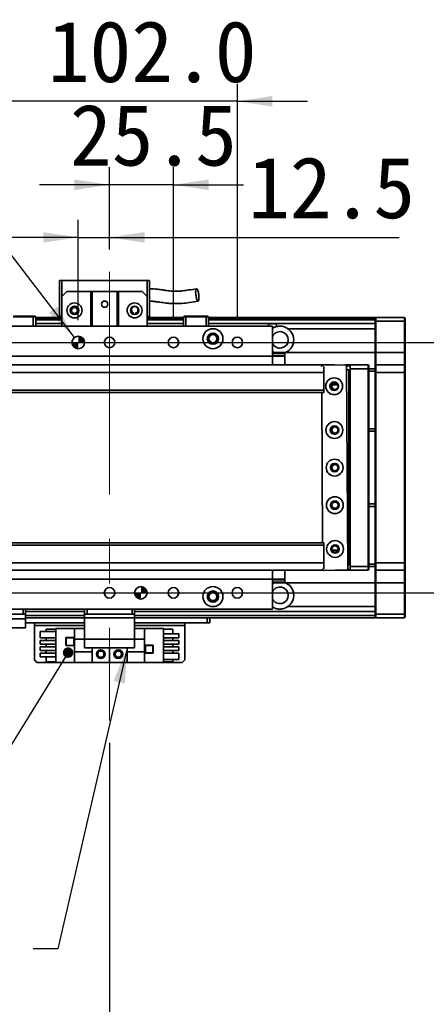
# Model space of a CAD drawing. Header units: millimetres. Extents: x 35 to 2905, y 35 to 2044.
# Tile 11 of 13: x 2107 to 2269, y 1400 to 1793. Entities that reach past the tile are written whole.
import ezdxf

# ---------------------------------------------------------------- set-up
doc = ezdxf.new("R2010")
doc.units = ezdxf.units.MM
doc.header["$LTSCALE"] = 7
doc.linetypes.add('CENTERX2', pattern=[20.32, 12.7, -2.54, 2.54, -2.54])
doc.layers.add('黑色实线', color=7, linetype='Continuous')
doc.styles.add('SLDTEXTSTYLE8', font='txt')
doc.styles.add('SLDTEXTSTYLE9', font='txt', dxfattribs={"bigfont": 'bigfont'})
doc.dimstyles.new('SLDDIMSTYLE0', dxfattribs={"dimtxt": 24.5, "dimasz": 14, "dimexe": 0, "dimexo": 0.0625, "dimgap": 6.125, "dimtad": 2, "dimdec": 1, "dimrnd": 1e-09, "dimzin": 4, "dimdsep": 46, "dimtxsty": 'SLDTEXTSTYLE8', "dimsah": 1, "dimcen": 0.09, "dimadec": 0, "dimazin": 1, "dimtfac": 1, "dimtdec": 1, "dimtmove": 0, "dimatfit": 0, "dimfxl": 0, "dimfrac": 2, "dimtolj": 1, "dimtzin": 12, "dimarcsym": 0})
doc.dimstyles.new('SLDDIMSTYLE1', dxfattribs={"dimtxt": 24.5, "dimasz": 14, "dimexe": 0, "dimexo": 0.0625, "dimgap": 6.125, "dimtad": 2, "dimdec": 1, "dimrnd": 1e-09, "dimzin": 12, "dimdsep": 46, "dimtxsty": 'SLDTEXTSTYLE8', "dimsah": 1, "dimcen": 0.09, "dimadec": 0, "dimazin": 3, "dimtfac": 1, "dimtdec": 1, "dimtmove": 0, "dimatfit": 0, "dimfxl": 0, "dimfrac": 2, "dimtolj": 1, "dimtzin": 12, "dimarcsym": 0})
doc.dimstyles.new('SLDDIMSTYLE2', dxfattribs={"dimtxt": 0.18, "dimasz": 14, "dimexe": 0, "dimexo": 0.0625, "dimgap": 0, "dimtad": 0, "dimtih": 1, "dimtoh": 1, "dimdec": 0, "dimrnd": 1e-09, "dimzin": 0, "dimdsep": 46, "dimtxsty": 'Standard', "dimsah": 1, "dimcen": 0.09, "dimadec": 0, "dimazin": 0, "dimtfac": 14, "dimtdec": 0, "dimtofl": 0, "dimtmove": 0, "dimatfit": 3, "dimfxl": 0, "dimfrac": 2, "dimtolj": 1, "dimtzin": 0, "dimarcsym": 0})
doc.dimstyles.new('SLDDIMSTYLE4', dxfattribs={"dimtxt": 24.5, "dimasz": 14, "dimexe": 0, "dimexo": 0.0625, "dimgap": 6.125, "dimtad": 0, "dimtih": 1, "dimtoh": 1, "dimdec": 1, "dimrnd": 1e-09, "dimzin": 4, "dimdsep": 46, "dimtxsty": 'SLDTEXTSTYLE8', "dimsah": 1, "dimcen": 0, "dimadec": 0, "dimazin": 1, "dimtfac": 1, "dimtdec": 1, "dimtofl": 0, "dimtmove": 0, "dimatfit": 3, "dimfxl": 0, "dimfrac": 2, "dimtolj": 1, "dimtzin": 12, "dimarcsym": 0})
doc.dimstyles.new('SLDDIMSTYLE5', dxfattribs={"dimtxt": 24.5, "dimasz": 14, "dimexe": 0, "dimexo": 0.0625, "dimgap": 6.125, "dimtad": 2, "dimdec": 1, "dimrnd": 1e-09, "dimzin": 4, "dimdsep": 46, "dimtxsty": 'SLDTEXTSTYLE8', "dimsah": 1, "dimcen": 0.09, "dimadec": 0, "dimazin": 1, "dimtfac": 1, "dimtdec": 1, "dimtofl": 0, "dimtmove": 0, "dimatfit": 3, "dimfxl": 0, "dimfrac": 2, "dimtolj": 1, "dimtzin": 12, "dimarcsym": 0})
doc.dimstyles.new('SLDDIMSTYLE6', dxfattribs={"dimtxt": 0.18, "dimasz": 4.2, "dimexe": 0, "dimexo": 0.0625, "dimgap": 0, "dimtad": 0, "dimtih": 1, "dimtoh": 1, "dimdec": 0, "dimrnd": 1e-09, "dimzin": 0, "dimdsep": 46, "dimtxsty": 'Standard', "dimblk1": 'DOT', "dimblk2": 'DOT', "dimsah": 1, "dimcen": 0.09, "dimadec": 0, "dimazin": 0, "dimtfac": 4.2, "dimtdec": 0, "dimtofl": 0, "dimtmove": 0, "dimatfit": 3, "dimldrblk": 'DOT', "dimfxl": 0, "dimfrac": 2, "dimtolj": 1, "dimtzin": 0, "dimarcsym": 0})

# ---------------------------------------------------------------- blocks, each defined once
blk = doc.blocks.new('_D_8')
at = {"layer": '黑色实线'}
for p, q in [((2320.26, 1663.85), (2320.26, 1691.85)), ((402.92, 1663.85), (2327.26, 1663.85)), ((2320.26, 1563.85), (2320.26, 1663.85)), ((402.92, 1563.85), (2327.26, 1563.85)), ((2320.26, 1563.85), (2320.26, 1535.85))]:
    blk.add_line(p, q, dxfattribs=at)
for points in [[(2320.26, 1663.85), (2322.36, 1677.85), (2318.16, 1677.85)], [(2320.26, 1563.85), (2318.16, 1549.85), (2322.36, 1549.85)]]:
    blk.add_solid(points, dxfattribs=at)
at = {"layer": '黑色实线', "insert": (2288.11, 1566.57), "char_height": 24.5, "attachment_point": 1, "rotation": 90, "style": 'SLDTEXTSTYLE8'}
blk.add_mtext('100.0', dxfattribs=at)
blk = doc.blocks.new('_D_13')
at = {"layer": '黑色实线'}
for p, q in [((2130.53, 1672.74), (2130.53, 1712.8)), ((2143.03, 1700.96), (2143.03, 1712.8)), ((2130.53, 1705.8), (2102.53, 1705.8)), ((2130.53, 1705.8), (2143.03, 1705.8)), ((2143.03, 1705.8), (2258.69, 1705.8))]:
    blk.add_line(p, q, dxfattribs=at)
for points in [[(2130.53, 1705.8), (2116.53, 1707.9), (2116.53, 1703.7)], [(2143.03, 1705.8), (2157.03, 1703.7), (2157.03, 1707.9)]]:
    blk.add_solid(points, dxfattribs=at)
at = {"layer": '黑色实线', "insert": (2198.33, 1737.94), "char_height": 24.5, "attachment_point": 1, "style": 'SLDTEXTSTYLE8'}
blk.add_mtext('12.5', dxfattribs=at)
blk = doc.blocks.new('_D_14')
at = {"layer": '黑色实线'}
for p, q in [((2143.03, 1700.96), (2143.03, 1733.81)), ((2168.53, 1672.74), (2168.53, 1733.81)), ((2143.03, 1726.81), (2115.03, 1726.81)), ((2168.53, 1726.81), (2143.03, 1726.81)), ((2168.53, 1726.81), (2196.53, 1726.81))]:
    blk.add_line(p, q, dxfattribs=at)
for points in [[(2143.03, 1726.81), (2129.03, 1728.91), (2129.03, 1724.71)], [(2168.53, 1726.81), (2182.53, 1724.71), (2182.53, 1728.91)]]:
    blk.add_solid(points, dxfattribs=at)
at = {"layer": '黑色实线', "insert": (2127.21, 1758.96), "char_height": 24.5, "attachment_point": 1, "style": 'SLDTEXTSTYLE8'}
blk.add_mtext('25.5', dxfattribs=at)
blk = doc.blocks.new('_D_15')
at = {"layer": '黑色实线'}
for p, q in [((2092.03, 1672.74), (2092.03, 1767.16)), ((2194.03, 1672.74), (2194.03, 1767.16)), ((2092.03, 1760.16), (2064.03, 1760.16)), ((2194.03, 1760.16), (2092.03, 1760.16)), ((2194.03, 1760.16), (2222.03, 1760.16))]:
    blk.add_line(p, q, dxfattribs=at)
for points in [[(2092.03, 1760.16), (2078.03, 1762.26), (2078.03, 1758.06)], [(2194.03, 1760.16), (2208.03, 1758.06), (2208.03, 1762.26)]]:
    blk.add_solid(points, dxfattribs=at)
at = {"layer": '黑色实线', "insert": (2118.36, 1792.3), "char_height": 24.5, "attachment_point": 1, "style": 'SLDTEXTSTYLE8'}
blk.add_mtext('102.0', dxfattribs=at)
blk = doc.blocks.new('SW_SYMBOL_HOLE_DEPTH')
at = {"layer": '黑色实线', "color": 0}
for p, q in [((0, 6125), (5600, 6125)), ((2800, 6125), (2800, 525)), ((700, 3885), (2800, 525)), ((4900, 3885), (2800, 525))]:
    blk.add_line(p, q, dxfattribs=at)
blk = doc.blocks.new('_D_16')
at = {"layer": '黑色实线'}
for p, q in [((2076.12, 1734.8), (2048.12, 1734.8)), ((2129.01, 1665.83), (2076.12, 1734.8))]:
    blk.add_line(p, q, dxfattribs=at)
blk.add_solid([(2129.01, 1665.83), (2122.16, 1678.22), (2118.83, 1675.66)], dxfattribs=at)
at = {"layer": '黑色实线', "xscale": 0.004592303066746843, "yscale": 0.004592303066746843, "zscale": 0.004592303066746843}
blk.add_blockref('SW_SYMBOL_HOLE_DEPTH', (1960.67, 1718.58), dxfattribs=at)
at = {"layer": '黑色实线', "char_height": 24.5, "attachment_point": 1, "style": 'SLDTEXTSTYLE8'}
for s, insert in [('2X ', (1775.2, 1747.14)), ('%%c', (1821.28, 1746.9)), (' 5.0H7 ', (1859.13, 1747.14)), (' 7.0', (1996.53, 1747.14))]:
    blk.add_mtext(s, dxfattribs=dict(at, insert=insert))
blk = doc.blocks.new('_D_18')
at = {"layer": '黑色实线'}
for p, q in [((343.03, 1504.01), (343.03, 1360.75)), ((2143.03, 1504.01), (2143.03, 1360.75)), ((343.03, 1367.75), (2143.03, 1367.75))]:
    blk.add_line(p, q, dxfattribs=at)
for points in [[(343.03, 1367.75), (357.03, 1365.65), (357.03, 1369.85)], [(2143.03, 1367.75), (2129.03, 1369.85), (2129.03, 1365.65)]]:
    blk.add_solid(points, dxfattribs=at)
at = {"layer": '黑色实线', "insert": (1190.33, 1399.89), "char_height": 24.5, "attachment_point": 1, "style": 'SLDTEXTSTYLE8'}
blk.add_mtext('1800.0', dxfattribs=at)
blk = doc.blocks.new('_DOT')
at = {"color": 0, "linetype": 'ByBlock', "lineweight": -2}
blk.add_line((-0.5, 0), (-1, 0), dxfattribs=at)
at = {"color": 0, "linetype": 'ByBlock', "const_width": 0.5}
blk.add_lwpolyline([(-0.25, 0, 1), (0.25, 0, 1)], format="xyb", close=True, dxfattribs=at)
blk = doc.blocks.new('SW_NOTE_6')
at = {"layer": '黑色实线', "color": 0, "char_height": 22.225, "attachment_point": 2}
for s, insert, style in [('光电负限位', (-168.8, 41), 'SLDTEXTSTYLE9'), ('NEGATIVE LIMIT SWITCH', (-170.87, 11.62), 'SLDTEXTSTYLE8')]:
    blk.add_mtext(s, dxfattribs=dict(at, insert=insert, style=style))
blk = doc.blocks.new('SW_DOWELSYMBOL_2')
at = {"linetype": 'Continuous', "lineweight": 18}
h = blk.add_hatch(color=0, dxfattribs=at)
edge = h.paths.add_edge_path(flags=0)
edge.add_arc((0, 0), 2.5, 180, 270)
edge.add_line((0, -2.5), (0, 0))
edge.add_line((0, 0), (-2.5, 0))
h = blk.add_hatch(color=0, dxfattribs=at)
edge = h.paths.add_edge_path(flags=0)
edge.add_arc((0, 0), 2.5, 0, 90)
edge.add_line((0, 2.5), (0, 0))
edge.add_line((0, 0), (2.5, 0))
at = {"layer": '黑色实线', "color": 0}
blk.add_circle((0, 0), 2.5, dxfattribs=at)
blk = doc.blocks.new('SW_DOWELSYMBOL_3')
at = {"linetype": 'Continuous', "lineweight": 18}
h = blk.add_hatch(color=0, dxfattribs=at)
edge = h.paths.add_edge_path(flags=0)
edge.add_arc((0, 0), 2.5, 180, 270)
edge.add_line((0, -2.5), (0, 0))
edge.add_line((0, 0), (-2.5, 0))
h = blk.add_hatch(color=0, dxfattribs=at)
edge = h.paths.add_edge_path(flags=0)
edge.add_arc((0, 0), 2.5, 0, 90)
edge.add_line((0, 2.5), (0, 0))
edge.add_line((0, 0), (2.5, 0))
at = {"layer": '黑色实线', "color": 0}
blk.add_circle((0, 0), 2.5, dxfattribs=at)

msp = doc.modelspace()

# ---------------------------------------------------------------- linework, layer by layer
at = {"color": 7, "linetype": 'Continuous', "lineweight": 35}
for p, q in [((2123.0332421, 1688.5405624), (2124.033408, 1688.5405624)), ((2123.0332421, 1688.5405624), (2123.0332421, 1674.1405608)), ((2124.033408, 1682.1405584), (2124.033408, 1688.5405624)), ((2124.033408, 1688.5405624), (2158.0333279, 1688.5405624)), ((2158.0333279, 1688.5405624), (2159.0332554, 1688.5405624)), ((2158.0333279, 1688.5405624), (2158.0333279, 1682.1405584)), ((2159.0332554, 1674.1405608), (2159.0332554, 1688.5405624)), ((2126.0332631, 1684.1405625), (2124.033408, 1682.1405584)), ((2126.0332631, 1684.1405625), (2135.5332898, 1684.1405625)), ((2135.5332898, 1670.3454213), (2135.5332898, 1684.1405625)), ((2135.5332898, 1684.1405625), (2136.0332535, 1684.1405625)), ((2136.0332535, 1684.1405625), (2136.0332535, 1670.3454213)), ((2146.033244, 1684.1405625), (2136.0332535, 1684.1405625)), ((2146.033244, 1670.3454213), (2146.033244, 1684.1405625)), ((2146.033244, 1684.1405625), (2146.5332078, 1684.1405625)), ((2146.5332078, 1684.1405625), (2146.5332078, 1670.3454213)), ((2146.5332078, 1684.1405625), (2156.0332345, 1684.1405625)), ((2158.0333279, 1682.1405584), (2156.0332345, 1684.1405625)), ((2124.033408, 1682.1405584), (2124.033408, 1670.3454213)), ((2158.0333279, 1682.1405584), (2158.0333279, 1670.3454213)), ((2112.5332879, 1674.0454244), (2104.5333909, 1674.0454244)), ((2104.6576069, 1674.345422), (2112.4090718, 1674.345422)), ((2112.5332879, 1674.0454244), (2112.4090718, 1674.345422)), ((2112.4090718, 1674.345422), (2113.2332848, 1674.345422)), ((2113.5332154, 1674.0454244), (2112.5332879, 1674.0454244)), ((2112.5332879, 1670.3454213), (2112.5332879, 1674.0454244)), ((2113.5332154, 1674.0454244), (2113.2332848, 1674.345422)), ((2113.5332154, 1674.0454244), (2113.5332154, 1670.3454213)), ((2124.033408, 1673.8505619), (2113.5332154, 1673.8505619)), ((2113.5332154, 1673.6505622), (2124.033408, 1673.6505622)), ((2113.5332154, 1673.4505626), (2124.033408, 1673.4505626)), ((2124.033408, 1673.3505609), (2113.5332154, 1673.3505609)), ((2124.033408, 1671.3454234), (2113.5332154, 1671.3454234)), ((2123.0332421, 1674.1405608), (2124.033408, 1674.1405608)), ((2158.0333279, 1674.1405608), (2159.0332554, 1674.1405608)), ((2172.5332306, 1673.8505619), (2158.0333279, 1673.8505619)), ((2158.0333279, 1673.6505622), (2172.5332306, 1673.6505622)), ((2158.0333279, 1673.4505626), (2172.5332306, 1673.4505626)), ((2172.5332306, 1673.3505609), (2158.0333279, 1673.3505609)), ((2172.5332306, 1671.3454234), (2158.0333279, 1671.3454234)), ((2172.8333996, 1674.345422), (2172.5332306, 1674.0454244)), ((2172.5332306, 1670.3454213), (2172.5332306, 1674.0454244)), ((2173.5333966, 1674.0454244), (2172.5332306, 1674.0454244)), ((2172.8333996, 1674.345422), (2173.6576127, 1674.345422)), ((2173.5333966, 1674.0454244), (2173.6576127, 1674.345422)), ((2173.5333966, 1674.0454244), (2173.5333966, 1670.3454213)), ((2181.5332936, 1674.0454244), (2173.5333966, 1674.0454244)), ((2173.6576127, 1674.345422), (2181.4090775, 1674.345422)), ((2181.5332936, 1674.0454244), (2181.4090775, 1674.345422)), ((2181.4090775, 1674.345422), (2182.2332905, 1674.345422)), ((2181.5332936, 1670.3454213), (2181.5332936, 1674.0454244)), ((2182.5332211, 1674.0454244), (2181.5332936, 1674.0454244)), ((2182.5332211, 1674.0454244), (2182.2332905, 1674.345422)), ((2182.5332211, 1674.0454244), (2182.5332211, 1670.3454213)), ((2249.033408, 1673.8505619), (2182.5332211, 1673.8505619)), ((2182.5332211, 1673.6505622), (2183.0334233, 1673.6505622)), ((2182.5332211, 1673.4505626), (2183.0334233, 1673.4505626)), ((2249.033408, 1673.3505609), (2182.5332211, 1673.3505609)), ((2249.033408, 1671.3454234), (2182.5332211, 1671.3454234)), ((2183.0334233, 1673.6505622), (2183.0334233, 1673.4505626)), ((2183.0334233, 1673.3505609), (2183.0334233, 1673.4505626)), ((2249.033408, 1673.5505605), (2249.3333386, 1673.8505619)), ((2249.033408, 1673.8505619), (2249.033408, 1673.5505605)), ((2249.033408, 1672.3505626), (2249.033408, 1673.5505605)), ((2249.033408, 1672.3505626), (2249.3333386, 1672.3505626)), ((2249.033408, 1659.8505596), (2249.033408, 1672.3505626)), ((2249.3333386, 1673.8505619), (2249.3333386, 1672.3505626)), ((2249.3333386, 1673.8505619), (2260.733323, 1673.8505619)), ((2260.733323, 1672.3505626), (2249.3333386, 1672.3505626)), ((2249.3333386, 1672.3505626), (2249.3333386, 1659.8505596)), ((2260.733323, 1672.3505626), (2260.733323, 1673.8505619)), ((2260.733323, 1673.8505619), (2261.0332535, 1673.5505605)), ((2260.733323, 1672.3505626), (2261.0332535, 1672.3505626)), ((2260.733323, 1659.8505596), (2260.733323, 1672.3505626)), ((2261.0332535, 1673.5505605), (2261.0332535, 1672.3505626)), ((2261.0332535, 1672.3505626), (2261.0332535, 1659.8505596)), ((2208.0332802, 1670.3454213), (2078.0334042, 1670.3454213)), ((2208.0332802, 1670.3454213), (2208.0332802, 1658.3454231)), ((2249.033408, 1669.345423), (2214.2028378, 1669.345423)), ((2208.0332802, 1660.2407875), (2208.7533043, 1659.8454224)), ((2208.0332802, 1659.8454224), (2213.0333947, 1659.8454224)), ((2208.0332802, 1659.5524022), (2213.0333947, 1659.5524022)), ((2213.0333947, 1659.8454224), (2213.0333947, 1659.5524022)), ((2213.0333947, 1659.7270848), (2213.3132981, 1659.8454224)), ((2213.0333947, 1659.5524022), (2213.0333947, 1658.6535419)), ((2249.033408, 1659.8454224), (2213.3132981, 1659.8454224)), ((2249.033408, 1659.8505596), (2249.3333386, 1659.8505596)), ((2249.033408, 1654.5505593), (2249.033408, 1659.8505596)), ((2249.3333386, 1659.8505596), (2249.3333386, 1654.8505606)), ((2249.3333386, 1659.8505596), (2260.733323, 1659.8505596)), ((2260.733323, 1654.8505606), (2260.733323, 1659.8505596)), ((2260.733323, 1659.8505596), (2261.0332535, 1659.8505596)), ((2261.0332535, 1659.8505596), (2261.0332535, 1654.5505593)), ((2208.0332802, 1658.3454231), (2078.0334042, 1658.3454231)), ((2208.0332802, 1658.6535419), (2213.0333947, 1658.6535419)), ((2208.0332802, 1658.3605217), (2213.0333947, 1658.3605217)), ((2208.0332802, 1658.3454231), (2208.0332802, 1654.8505606)), ((2213.0333947, 1658.6535419), (2213.0333947, 1658.3605217)), ((2213.0333947, 1658.3605217), (2213.0333947, 1654.8505606)), ((2228.5332249, 1654.8505606), (257.5333284, 1654.8505606)), ((2228.5332249, 1651.8505583), (257.5333284, 1651.8505583)), ((2228.1381653, 1654.8253032), (2227.6408242, 1654.3226237)), ((2227.6408242, 1654.3226237), (2227.6415394, 1654.2122359)), ((2237.1379899, 1654.873691), (2228.1381653, 1654.8253032)), ((2228.5332249, 1654.8505606), (2228.5332249, 1654.8274303)), ((2228.5332249, 1654.2122359), (2228.5332249, 1651.8505583)), ((2228.5332249, 1651.8505583), (2228.5332249, 1644.8505571)), ((2228.8333939, 1654.8505606), (2228.8116978, 1654.8289241)), ((2228.8333939, 1654.8290433), (2228.8333939, 1654.8505606)), ((2228.8333939, 1654.8505606), (2232.8357266, 1654.8505606)), ((2237.6408146, 1654.3763871), (2237.1379899, 1654.873691)), ((2237.1615933, 1654.8505606), (2239.0334176, 1654.8505606)), ((2239.0334176, 1654.5505593), (2237.4646233, 1654.5505593)), ((2238.076167, 1573.3775603), (2237.6408146, 1654.3763871)), ((2238.5332154, 1652.8505603), (2237.6489209, 1652.8505603)), ((2238.5332154, 1574.8505624), (2238.5332154, 1652.8505603)), ((2239.0334176, 1654.8505606), (2246.2334202, 1654.8505606)), ((2239.0334176, 1653.3505613), (2239.0334176, 1654.8505606)), ((2239.0334176, 1574.3505614), (2239.0334176, 1653.3505613)), ((2246.2334202, 1653.3505613), (2239.0334176, 1653.3505613)), ((2246.2334202, 1653.3505613), (2246.2334202, 1654.8505606)), ((2246.5333508, 1654.5505593), (2246.2334202, 1654.8505606)), ((2246.2334202, 1574.3505614), (2246.2334202, 1653.3505613)), ((2246.5333508, 1653.3505613), (2246.2334202, 1653.3505613)), ((2246.5333508, 1654.5505593), (2246.5333508, 1653.3505613)), ((2246.5333508, 1653.3505613), (2246.5333508, 1574.3505614)), ((2246.5333508, 1653.3505613), (2249.033408, 1653.3505613)), ((2249.033408, 1652.3505593), (2246.5333508, 1652.3505593)), ((2249.3333386, 1654.8505606), (2249.033408, 1654.5505593)), ((2249.033408, 1651.850562), (2249.033408, 1654.5505593)), ((2249.033408, 1575.8505607), (2249.033408, 1651.850562)), ((2249.3333386, 1651.850562), (2249.033408, 1651.850562)), ((2249.3333386, 1654.8505606), (2249.3333386, 1651.850562)), ((2249.3333386, 1654.8505606), (2260.733323, 1654.8505606)), ((2249.3333386, 1651.850562), (2249.3333386, 1575.8505607)), ((2260.733323, 1651.850562), (2249.3333386, 1651.850562)), ((2260.733323, 1651.850562), (2260.733323, 1654.8505606)), ((2260.733323, 1654.8505606), (2261.0332535, 1654.5505593)), ((2260.733323, 1651.850562), (2261.0332535, 1651.850562)), ((2260.733323, 1575.8505607), (2260.733323, 1651.850562)), ((2261.0332535, 1654.5505593), (2261.0332535, 1651.850562)), ((2261.0332535, 1651.850562), (2261.0332535, 1575.8505607)), ((2233.0333756, 1647.9505612), (2233.3266305, 1647.923469)), ((2228.5332249, 1644.8505571), (257.5333284, 1644.8505571)), ((257.5333284, 1643.850557), (2228.5332249, 1643.850557)), ((2227.6973294, 1643.850557), (2228.0199097, 1583.850562)), ((2228.5332249, 1644.8505571), (2228.5332249, 1643.850557)), ((2234.1789769, 1646.8505612), (2231.8877743, 1646.8505612)), ((2233.0333756, 1630.4505611), (2233.5476445, 1630.3656375)), ((2246.5333508, 1629.3505611), (2249.033408, 1629.3505611)), ((2249.033408, 1628.3505609), (2246.5333508, 1628.3505609)), ((2246.5333508, 1599.3505599), (2249.033408, 1599.3505599)), ((2249.033408, 1598.3505616), (2246.5333508, 1598.3505616)), ((2228.5332249, 1583.850562), (257.5333284, 1583.850562)), ((2228.5332249, 1582.8505637), (257.5333284, 1582.8505637)), ((2228.5332249, 1583.850562), (2228.5332249, 1582.8505637)), ((2228.5332249, 1582.8505637), (2228.5332249, 1575.8505644)), ((2231.8877743, 1580.8505597), (2234.1789769, 1580.8505597)), ((2228.5332249, 1575.8505644), (257.5333284, 1575.8505644)), ((2228.5332249, 1572.8505621), (257.5333284, 1572.8505621)), ((2208.0332802, 1572.8505621), (2208.0332802, 1569.3454215)), ((2213.0333947, 1572.8505621), (2213.0333947, 1569.3405973)), ((2228.0754613, 1573.4888869), (2228.0764149, 1573.3237932)), ((2228.0764149, 1573.3237932), (2228.5790013, 1572.8264893)), ((2228.5332249, 1575.8505644), (2228.5332249, 1573.4888869)), ((2228.5332249, 1572.8717664), (2228.5332249, 1572.8505621)), ((2228.5790013, 1572.8264893), (2237.5790642, 1572.8748771)), ((2239.0334176, 1572.8505621), (2233.0562638, 1572.8505621)), ((2237.5790642, 1572.8748771), (2238.076167, 1573.3775603)), ((2237.8515767, 1573.1505597), (2239.0334176, 1573.1505597)), ((2238.0682992, 1574.8505624), (2238.5332154, 1574.8505624)), ((2239.0334176, 1574.3505614), (2246.2334202, 1574.3505614)), ((2239.0334176, 1572.8505621), (2239.0334176, 1574.3505614)), ((2246.2334202, 1572.8505621), (2239.0334176, 1572.8505621)), ((2246.5333508, 1574.3505614), (2246.2334202, 1574.3505614)), ((2246.2334202, 1572.8505621), (2246.2334202, 1574.3505614)), ((2246.5333508, 1573.1505597), (2246.2334202, 1572.8505621)), ((2246.5333508, 1575.3505597), (2249.033408, 1575.3505597)), ((2246.5333508, 1574.3505614), (2246.5333508, 1573.1505597)), ((2249.033408, 1574.3505614), (2246.5333508, 1574.3505614)), ((2249.3333386, 1575.8505607), (2249.033408, 1575.8505607)), ((2249.033408, 1573.1505597), (2249.033408, 1575.8505607)), ((2249.3333386, 1572.8505621), (2249.033408, 1573.1505597)), ((2249.033408, 1567.8505594), (2249.033408, 1573.1505597)), ((2249.3333386, 1575.8505607), (2260.733323, 1575.8505607)), ((2249.3333386, 1575.8505607), (2249.3333386, 1572.8505621)), ((2260.733323, 1572.8505621), (2249.3333386, 1572.8505621)), ((2249.3333386, 1572.8505621), (2249.3333386, 1567.8505594)), ((2260.733323, 1575.8505607), (2261.0332535, 1575.8505607)), ((2260.733323, 1572.8505621), (2260.733323, 1575.8505607)), ((2260.733323, 1572.8505621), (2261.0332535, 1573.1505597)), ((2260.733323, 1567.8505594), (2260.733323, 1572.8505621)), ((2261.0332535, 1575.8505607), (2261.0332535, 1573.1505597)), ((2261.0332535, 1573.1505597), (2261.0332535, 1567.8505594)), ((2208.0332802, 1569.3454215), (2078.0334042, 1569.3454215)), ((2208.0332802, 1569.3454215), (2208.0332802, 1557.3454233)), ((2208.0332802, 1569.3405973), (2213.0333947, 1569.3405973)), ((2208.0332802, 1569.0475809), (2213.0333947, 1569.0475809)), ((2213.0333947, 1569.3405973), (2213.0333947, 1569.0475809)), ((2213.0333947, 1569.0475809), (2213.0333947, 1568.1487167)), ((2208.0332802, 1568.1487167), (2213.0333947, 1568.1487167)), ((2208.0332802, 1567.8557003), (2213.0333947, 1567.8557003)), ((2208.0332802, 1567.4603315), (2208.7533043, 1567.8557003)), ((2213.0333947, 1568.1487167), (2213.0333947, 1567.8557003)), ((2213.0333947, 1567.9740379), (2213.3132981, 1567.8557003)), ((2249.033408, 1567.8557003), (2213.3132981, 1567.8557003)), ((2249.3333386, 1567.8505594), (2249.033408, 1567.8505594)), ((2249.033408, 1555.3505601), (2249.033408, 1567.8505594)), ((2249.3333386, 1567.8505594), (2260.733323, 1567.8505594)), ((2249.3333386, 1567.8505594), (2249.3333386, 1555.3505601)), ((2261.0332535, 1567.8505594), (2260.733323, 1567.8505594)), ((2260.733323, 1555.3505601), (2260.733323, 1567.8505594)), ((2261.0332535, 1567.8505594), (2261.0332535, 1555.3505601)), ((2208.0332802, 1557.3454233), (2078.0334042, 1557.3454233)), ((2108.5333394, 1555.345423), (2108.5333394, 1557.3454233)), ((2109.5332669, 1557.3454233), (2109.5332669, 1555.345423)), ((2133.0332326, 1555.345423), (2133.0332326, 1557.3454233)), ((2134.0333985, 1557.3454233), (2134.0333985, 1555.345423)), ((2152.033286, 1555.345423), (2152.033286, 1557.3454233)), ((2153.0332135, 1557.3454233), (2153.0332135, 1555.345423)), ((2249.033408, 1558.3556997), (2214.2028378, 1558.3556997)), ((2074.5334195, 1553.5120884), (2109.5332669, 1553.5120884)), ((2075.533347, 1555.345423), (2108.5333394, 1555.345423)), ((2109.5332669, 1555.345423), (2108.5333394, 1555.345423)), ((2133.0332326, 1556.3556994), (2109.5332669, 1556.3556994)), ((2109.5332669, 1555.345423), (2109.5332669, 1553.5120884)), ((2133.0332326, 1553.8505608), (2109.5332669, 1553.8505608)), ((2109.5332669, 1553.5120884), (2109.5332669, 1549.8454193)), ((2134.0333985, 1555.345423), (2133.0332326, 1555.345423)), ((2133.0332326, 1553.8454199), (2133.0332326, 1555.345423)), ((2153.0332135, 1553.8454199), (2133.0332326, 1553.8454199)), ((2133.0332326, 1553.8454199), (2133.0332326, 1545.3454251)), ((2152.033286, 1555.345423), (2134.0333985, 1555.345423)), ((2153.0332135, 1555.345423), (2152.033286, 1555.345423)), ((2249.033408, 1556.3556994), (2153.0332135, 1556.3556994)), ((2153.0332135, 1555.345423), (2153.0332135, 1553.8454199)), ((2249.033408, 1553.8505608), (2153.0332135, 1553.8505608)), ((2153.0332135, 1553.8454199), (2153.0332135, 1545.3454251)), ((2182.0332574, 1551.8505642), (2182.0332574, 1553.8505608)), ((2183.0334233, 1553.8505608), (2183.0334233, 1551.8505642)), ((2249.3333386, 1555.3505601), (2249.033408, 1555.3505601)), ((2249.033408, 1554.1505585), (2249.033408, 1555.3505601)), ((2249.3333386, 1553.8505608), (2249.033408, 1554.1505585)), ((2249.033408, 1554.1505585), (2249.033408, 1553.8505608)), ((2249.3333386, 1555.3505601), (2260.733323, 1555.3505601)), ((2249.3333386, 1555.3505601), (2249.3333386, 1553.8505608)), ((2260.733323, 1553.8505608), (2249.3333386, 1553.8505608)), ((2261.0332535, 1555.3505601), (2260.733323, 1555.3505601)), ((2260.733323, 1553.8505608), (2260.733323, 1555.3505601)), ((2261.0332535, 1554.1505585), (2260.733323, 1553.8505608)), ((2261.0332535, 1555.3505601), (2261.0332535, 1554.1505585)), ((2109.5332669, 1549.8454193), (2074.5334195, 1549.8454193)), ((2133.0332326, 1551.8505642), (2109.5332669, 1551.8505642)), ((2113.0332516, 1551.8505642), (2113.0332516, 1550.8505622)), ((2113.0332516, 1537.0505596), (2113.0332516, 1550.8505622)), ((2117.7334355, 1548.4105641), (2117.7334355, 1549.3505592)), ((2117.7334355, 1549.3505592), (2121.5333508, 1549.3505592)), ((2121.5333508, 1536.0505575), (2121.5333508, 1549.6505642)), ((2121.5333508, 1549.6505642), (2129.083352, 1549.6505642)), ((2129.083352, 1549.6505642), (2129.083352, 1545.3505585)), ((2133.0332326, 1549.6505642), (2129.083352, 1549.6505642)), ((2182.0332574, 1551.8505642), (2153.0332135, 1551.8505642)), ((2156.9833325, 1549.6505642), (2153.0332135, 1549.6505642)), ((2156.9833325, 1545.3505585), (2156.9833325, 1549.6505642)), ((2164.5333336, 1549.6505642), (2156.9833325, 1549.6505642)), ((2164.5333336, 1549.6505642), (2164.5333336, 1536.0505575)), ((2168.333249, 1549.3505592), (2164.5333336, 1549.3505592)), ((2168.333249, 1549.3505592), (2168.333249, 1547.4105621)), ((2173.0334328, 1550.8505622), (2173.0334328, 1551.8505642)), ((2173.0334328, 1550.8505622), (2173.0334328, 1537.0505596)), ((2183.0334233, 1551.8505642), (2182.0332574, 1551.8505642)), ((2115.3332757, 1545.910559), (2115.3332757, 1548.4105641)), ((2115.3332757, 1548.4105641), (2121.5333508, 1548.4105641)), ((2115.3332757, 1545.910559), (2121.5333508, 1545.910559)), ((2117.7334355, 1544.8705623), (2117.7334355, 1545.910559)), ((2128.8332509, 1545.9505612), (2125.6334351, 1545.9505612)), ((2125.6334351, 1545.9505612), (2125.6334351, 1542.7505592)), ((2125.7333325, 1545.8505595), (2125.7333325, 1542.8505609)), ((2128.7333535, 1545.8505595), (2125.7333325, 1545.8505595)), ((2128.7333535, 1542.8505609), (2128.7333535, 1545.8505595)), ((2128.8332509, 1542.7505592), (2128.8332509, 1545.9505612)), ((2133.0332326, 1545.3505585), (2129.083352, 1545.3505585)), ((2129.083352, 1540.3505633), (2129.083352, 1545.3505585)), ((2133.0332326, 1545.3454251), (2153.0332135, 1545.3454251)), ((2133.0332326, 1541.8454254), (2133.0332326, 1545.3454251)), ((2156.9833325, 1545.3505585), (2153.0332135, 1545.3505585)), ((2153.0332135, 1545.3454251), (2153.0332135, 1541.8454254)), ((2156.9833325, 1545.3505585), (2156.9833325, 1540.3505633)), ((2170.7334088, 1547.4105621), (2164.5333336, 1547.4105621)), ((2170.7334088, 1545.910559), (2164.5333336, 1545.910559)), ((2168.333249, 1545.910559), (2168.333249, 1544.8705623)), ((2170.7334088, 1547.4105621), (2170.7334088, 1545.910559)), ((2115.3332757, 1544.8705623), (2121.5333508, 1544.8705623)), ((2115.3332757, 1543.3705593), (2115.3332757, 1544.8705623)), ((2115.3332757, 1543.3705593), (2121.5333508, 1543.3705593)), ((2115.3332757, 1542.3305625), (2121.5333508, 1542.3305625)), ((2115.3332757, 1540.8305595), (2115.3332757, 1542.3305625)), ((2117.7334355, 1542.3305625), (2117.7334355, 1543.3705593)), ((2125.6334351, 1542.7505592), (2128.8332509, 1542.7505592)), ((2125.7333325, 1542.8505609), (2128.7333535, 1542.8505609)), ((2153.0332135, 1541.8454254), (2133.0332326, 1541.8454254)), ((2136.0332535, 1541.8454254), (2136.0332535, 1540.3505633)), ((2143.033223, 1541.8454254), (2143.033223, 1536.0505575)), ((2150.0334309, 1540.3505633), (2150.0334309, 1541.8454254)), ((2160.4332493, 1542.9505626), (2157.2334336, 1542.9505626)), ((2157.2334336, 1542.9505626), (2157.2334336, 1539.7505606)), ((2157.333331, 1542.8505609), (2157.333331, 1539.8505623)), ((2160.333352, 1542.8505609), (2157.333331, 1542.8505609)), ((2160.333352, 1539.8505623), (2160.333352, 1542.8505609)), ((2160.4332493, 1539.7505606), (2160.4332493, 1542.9505626)), ((2170.7334088, 1544.8705623), (2164.5333336, 1544.8705623)), ((2170.7334088, 1543.3705593), (2164.5333336, 1543.3705593)), ((2170.7334088, 1542.3305625), (2164.5333336, 1542.3305625)), ((2168.333249, 1543.3705593), (2168.333249, 1542.3305625)), ((2170.7334088, 1544.8705623), (2170.7334088, 1543.3705593)), ((2170.7334088, 1542.3305625), (2170.7334088, 1540.8305595)), ((2115.3332757, 1540.8305595), (2121.5333508, 1540.8305595)), ((2115.3332757, 1538.2905597), (2115.3332757, 1539.7905627)), ((2115.3332757, 1539.7905627), (2121.5333508, 1539.7905627)), ((2115.3332757, 1538.2905597), (2121.5333508, 1538.2905597)), ((2117.7334355, 1539.7905627), (2117.7334355, 1540.8305595)), ((2117.7334355, 1536.3505626), (2117.7334355, 1538.2905597)), ((2129.083352, 1540.3505633), (2136.0332535, 1540.3505633)), ((2129.083352, 1540.3505633), (2129.083352, 1536.0505575)), ((2136.0332535, 1536.0505575), (2136.0332535, 1540.3505633)), ((2150.0334309, 1540.3505633), (2156.9833325, 1540.3505633)), ((2150.0334309, 1540.3505633), (2150.0334309, 1536.0505575)), ((2156.9833325, 1536.0505575), (2156.9833325, 1540.3505633)), ((2157.2334336, 1539.7505606), (2160.4332493, 1539.7505606)), ((2157.333331, 1539.8505623), (2160.333352, 1539.8505623)), ((2170.7334088, 1540.8305595), (2164.5333336, 1540.8305595)), ((2170.7334088, 1539.7905627), (2164.5333336, 1539.7905627)), ((2168.333249, 1540.8305595), (2168.333249, 1539.7905627)), ((2170.7334088, 1539.7905627), (2170.7334088, 1537.2905577)), ((2113.0332516, 1537.0505596), (2114.0334176, 1536.0505575)), ((2121.5333508, 1536.0505575), (2114.0334176, 1536.0505575)), ((2117.7334355, 1536.3505626), (2121.5333508, 1536.3505626)), ((2121.5333508, 1536.0505575), (2129.083352, 1536.0505575)), ((2129.083352, 1536.0505575), (2136.0332535, 1536.0505575)), ((2143.033223, 1536.0505575), (2136.0332535, 1536.0505575)), ((2143.033223, 1536.0505575), (2150.0334309, 1536.0505575)), ((2150.0334309, 1536.0505575), (2156.9833325, 1536.0505575)), ((2164.5333336, 1536.0505575), (2156.9833325, 1536.0505575)), ((2170.7334088, 1537.2905577), (2164.5333336, 1537.2905577)), ((2168.333249, 1536.3505626), (2164.5333336, 1536.3505626)), ((2172.0332669, 1536.0505575), (2164.5333336, 1536.0505575)), ((2168.333249, 1537.2905577), (2168.333249, 1536.3505626)), ((2172.0332669, 1536.0505575), (2173.0334328, 1537.0505596))]:
    msp.add_line(p, q, dxfattribs=at)
at = {"color": 8, "linetype": 'Continuous', "lineweight": 35}
for p, q in [((2124.033408, 1672.8505599), (2113.5332154, 1672.8505599)), ((2172.5332306, 1672.8505599), (2158.0333279, 1672.8505599)), ((2249.033408, 1672.8505599), (2182.5332211, 1672.8505599)), ((2133.0332326, 1554.8505591), (2109.5332669, 1554.8505591)), ((2249.033408, 1554.8505591), (2153.0332135, 1554.8505591)), ((2113.0332516, 1550.8505622), (2133.0332326, 1550.8505622)), ((2153.0332135, 1550.8505622), (2173.0334328, 1550.8505622))]:
    msp.add_line(p, q, dxfattribs=at)
at = {"color": 7, "linetype": 'Continuous', "lineweight": 35, "flags": 128}
for points in [[(2208.6038159, 1654.8505606), (2208.3804177, 1655.0194318), (2208.0266045, 1655.2320266)], [(2233.0333756, 1615.4505609), (2233.6456345, 1615.3287681), (2233.8866757, 1615.2040341)], [(2208.0313729, 1572.4612953), (2208.3844708, 1572.6741063), (2208.6162137, 1572.8505621)]]:
    msp.add_lwpolyline(points, dxfattribs=at)
at = {"color": 7, "linetype": 'Continuous', "lineweight": 35}
for centre, radius in [((2129.0333241, 1676.6405608), 3), ((2141.0333241, 1679.1405608), 1.25), ((2153.0333241, 1676.6405608), 3), ((2129.0333241, 1676.6405608), 1.7), ((2129.0333241, 1676.6405608), 1.6), ((2153.0333241, 1676.6405608), 1.7), ((2153.0333241, 1676.6405608), 1.6), ((2184.2833241, 1665.3454228), 4), ((2184.2833241, 1665.3454228), 2.25), ((2184.2833241, 1665.3454228), 2), ((2130.5333241, 1663.8454228), 2.5), ((2143.0333241, 1663.8454228), 2.1), ((2168.5333241, 1663.8454228), 2.1), ((2184.2833241, 1665.3454228), 1.621), ((2194.0333241, 1663.8454228), 2.1), ((2232.6838586, 1646.3496214), 3.36), ((2232.6838586, 1646.3496214), 1.7), ((2233.0333241, 1646.3505608), 1.25), ((2232.7779454, 1628.8498743), 3.36), ((2232.7779454, 1628.8498743), 1.7), ((2233.0333241, 1628.8505608), 1.25), ((2232.8585913, 1613.8500911), 3.36), ((2232.8585913, 1613.8500911), 1.7), ((2233.0333241, 1613.8505608), 1.25), ((2232.9392372, 1598.8503079), 3.36), ((2232.9392372, 1598.8503079), 1.7), ((2233.0333241, 1598.8505608), 1.6), ((2233.0333241, 1598.8505608), 1.25), ((2233.0333241, 1581.3505608), 3.36), ((2233.0333241, 1581.3505608), 1.7), ((2233.0333241, 1581.3505608), 1.6), ((2233.0333241, 1581.3505608), 1.25), ((2143.0333241, 1563.8454228), 2.1), ((2155.5333241, 1563.8454228), 2.5), ((2168.5333241, 1563.8454228), 2.1), ((2184.2833241, 1562.3454228), 4), ((2194.0333241, 1563.8454228), 2.1), ((2184.2833241, 1562.3454228), 2.25), ((2184.2833241, 1562.3454228), 2), ((2184.2833241, 1562.3454228), 1.621), ((2139.5333241, 1539.3505608), 1.75), ((2139.5333241, 1539.3505608), 1.25), ((2146.5333241, 1539.3505608), 1.75), ((2146.5333241, 1539.3505608), 1.25)]:
    msp.add_circle(centre, radius, dxfattribs=at)
for centre, radius, start, end in [((2211.0333241, 1664.8505608), 3.3, 0, 155.380022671), ((2211.0333241, 1664.8505608), 5.5, 294.491179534, 54.81021221), ((2211.0333241, 1664.8505608), 3.3, 204.619977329, 0), ((2233.0333241, 1646.3505608), 1.6, 90, 280.866700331), ((2233.0333241, 1628.8505608), 1.6, 90, 289.059298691), ((2233.0333241, 1613.8505608), 1.6, 90, 302.537318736), ((2211.0333241, 1562.8505608), 3.3, 0, 155.380022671), ((2211.0333241, 1562.8505608), 5.5, 305.18978779, 65.508820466), ((2211.0333241, 1562.8505608), 3.3, 204.619977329, 0)]:
    msp.add_arc(centre, radius, start, end, dxfattribs=at)
for points, knots in [([(2177.7751015, 1685.2920124), (2176.7307741, 1685.1261351), (2174.9106373, 1684.8370308), (2172.5321165, 1684.466206), (2170.7216152, 1684.3219571), (2169.1373981, 1684.2938655), (2167.3675577, 1684.373896), (2165.5129074, 1684.5958302), (2163.6154184, 1684.8818645), (2162.0956636, 1685.1035486), (2160.6752398, 1685.2386834), (2159.7314341, 1685.2911814), (2159.1741322, 1685.2687339), (2159.0332554, 1685.2630595)], [0, 0, 0, 0, 0.1728240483, 0.3012114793, 0.3945091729, 0.4621947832, 0.5503057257, 0.6704332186, 0.754268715, 0.8531364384, 0.9124899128, 0.9778788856, 1, 1, 1, 1]), ([(2177.3933934, 1684.1299603), (2177.4196602, 1684.3790624), (2177.4722538, 1684.8778338), (2177.6504346, 1685.2826935), (2177.8728035, 1685.324033), (2178.1047704, 1685.0438676), (2178.3208472, 1684.5330296), (2178.5078594, 1683.8395983), (2178.6484941, 1683.0323872), (2178.7258812, 1682.1930858), (2178.7297914, 1681.4142894), (2178.656988, 1680.7934581), (2178.5159464, 1680.4026142), (2178.3166211, 1680.3156407), (2178.1159138, 1680.419813), (2177.9261984, 1680.7642866), (2177.7561901, 1681.2952473), (2177.6047408, 1682.0288497), (2177.494292, 1682.7751446), (2177.4186527, 1683.3189416), (2177.3928493, 1683.5781511), (2177.3798739, 1683.6630553), (2177.3802273, 1683.6853993), (2177.3790504, 1683.7595529), (2177.3815573, 1683.9156967), (2177.3888531, 1684.0477698), (2177.3933934, 1684.1299603)], [0, 0, 0, 0, 0.0648160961, 0.129779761, 0.1897306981, 0.242617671, 0.2944128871, 0.3462416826, 0.3987240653, 0.4521990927, 0.5066008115, 0.5614518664, 0.6160506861, 0.6697729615, 0.7270663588, 0.7653758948, 0.8036918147, 0.8589092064, 0.9142293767, 0.949554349, 0.964000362, 0.9648507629, 0.9657591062, 0.9687099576, 0.9805278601, 1, 1, 1, 1]), ([(2159.0332554, 1680.2548016), (2159.4024218, 1680.2708212), (2160.2899895, 1680.3093364), (2161.6612765, 1680.1298661), (2163.0778043, 1679.9290846), (2164.3536434, 1679.7367752), (2165.4538454, 1679.5896375), (2166.4067774, 1679.4842023), (2167.6524713, 1679.3753789), (2169.481115, 1679.2981161), (2172.0808407, 1679.3963203), (2175.0799985, 1679.8148151), (2177.2181479, 1680.1640982), (2178.3458756, 1680.3483213)], [0, 0, 0, 0, 0.0561746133, 0.1350577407, 0.2093746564, 0.2758340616, 0.3326395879, 0.378846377, 0.4216805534, 0.522489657, 0.6560405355, 0.818584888, 1, 1, 1, 1]), ([(2128.8208531, 1675.5103761), (2128.691908, 1675.5319541), (2128.433449, 1675.5752051), (2128.0949407, 1675.7986166), (2127.8349545, 1676.1177794), (2127.6862392, 1676.5204345), (2127.6734174, 1676.964457), (2127.8090052, 1677.4010318), (2128.0676391, 1677.7729045), (2128.3117112, 1677.9358178), (2128.4260319, 1678.0121246)], [0, 0, 0, 0, 0.1153811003, 0.2312711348, 0.3517995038, 0.477029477, 0.6065359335, 0.7402649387, 0.8783428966, 1, 1, 1, 1]), ([(2129.0332841, 1675.4904868), (2129.0373369, 1675.4905018), (2129.1576056, 1675.4909466), (2129.395192, 1675.5300593), (2129.7109699, 1675.6895432), (2129.9650009, 1675.9362233), (2130.1332906, 1676.2477868), (2130.2003459, 1676.5954771), (2130.1600989, 1676.9472127), (2130.0165912, 1677.2709074), (2129.7824119, 1677.5364966), (2129.4795767, 1677.7199008), (2129.1356033, 1677.8040181), (2128.7822645, 1677.7811487), (2128.4519392, 1677.653568), (2128.175195, 1677.4327538), (2127.9770439, 1677.1393106), (2127.8765091, 1676.7997853), (2127.8816469, 1676.4458752), (2127.99311, 1676.1093945), (2128.2000761, 1675.8235141), (2128.4825602, 1675.6054701), (2128.7080814, 1675.5420762), (2128.8208531, 1675.5103761)], [0, 0, 0, 0, 0.001740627, 0.051652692, 0.1015441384, 0.1514676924, 0.2013807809, 0.2512943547, 0.3012087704, 0.3511126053, 0.4010344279, 0.450948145, 0.5008445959, 0.5507813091, 0.6006925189, 0.6505928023, 0.7005153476, 0.7504240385, 0.8003340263, 0.8502524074, 0.9001599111, 0.9500750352, 1, 1, 1, 1]), ([(2129.6405362, 1678.0121246), (2129.771975, 1677.9220079), (2130.0408751, 1677.7376453), (2130.3012017, 1677.3138368), (2130.4079872, 1676.8383422), (2130.3454044, 1676.369614), (2130.1340654, 1675.9655931), (2129.8095077, 1675.6710482), (2129.4915327, 1675.5374917), (2129.3000043, 1675.5163441), (2129.2459534, 1675.5103761)], [0, 0, 0, 0, 0.1408098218, 0.2880713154, 0.4304516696, 0.5679625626, 0.7006229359, 0.8284591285, 0.9515898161, 1, 1, 1, 1]), ([(2152.9049443, 1675.5078541), (2152.8487575, 1675.509991), (2152.6554009, 1675.5173447), (2152.3292737, 1675.6289998), (2151.9877356, 1675.8987594), (2151.7508987, 1676.2853554), (2151.65808, 1676.7456919), (2151.7309426, 1677.2267604), (2151.9720176, 1677.6666345), (2152.2434002, 1677.9071378), (2152.4079244, 1678.001752), (2152.4259614, 1678.0121246)], [0, 0, 0, 0, 0.0488305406, 0.1680414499, 0.2919264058, 0.4205528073, 0.5539622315, 0.6921658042, 0.8349341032, 0.9819036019, 1, 1, 1, 1]), ([(2152.8207825, 1675.5103761), (2152.6889766, 1675.5494805), (2152.4433073, 1675.6223659), (2152.1702197, 1675.8587461), (2152.0031165, 1676.1060982), (2151.9028168, 1676.3740369), (2151.8797171, 1676.5836323), (2151.8849642, 1676.7154777), (2151.8878281, 1676.7411742), (2151.8883752, 1676.7464375), (2151.8883194, 1676.748402), (2151.8883276, 1676.748993), (2151.8883275, 1676.7488478), (2151.8883275, 1676.748834)], [0, 0, 0, 0, 0.2369896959, 0.441718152, 0.6142415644, 0.7545108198, 0.938079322, 0.9829612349, 0.9897891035, 0.9952074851, 0.9975517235, 0.9997680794, 1, 1, 1, 1]), ([(2153.2458829, 1675.5103761), (2153.385315, 1675.5349587), (2153.6644943, 1675.5841794), (2154.0167231, 1675.8376745), (2154.267104, 1676.183761), (2154.391088, 1676.594168), (2154.3815349, 1677.0221358), (2154.2414079, 1677.4246722), (2153.9930952, 1677.7758853), (2153.7582252, 1677.9333396), (2153.640704, 1678.0121246)], [0, 0, 0, 0, 0.12478268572, 0.24984730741, 0.37485066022, 0.49984812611, 0.62483336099, 0.74982617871, 0.87482122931, 1, 1, 1, 1]), ([(2209.6814679, 1670.181855), (2209.6828125, 1670.3235946), (2209.6856204, 1670.6195852), (2209.6124002, 1670.9738817), (2209.4043409, 1671.2034421), (2209.0667377, 1671.3074561), (2208.6355122, 1671.3404249), (2208.1203866, 1671.3440868), (2207.5705343, 1671.3431386), (2207.0678058, 1671.320592), (2206.6917694, 1671.2218317), (2206.4773952, 1671.0067692), (2206.3898728, 1670.7040069), (2206.3874654, 1670.4433859), (2206.3862847, 1670.3155706)], [0, 0, 0, 0, 0.0797571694, 0.1665545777, 0.2537802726, 0.3312561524, 0.4105354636, 0.4973568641, 0.588408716, 0.6798095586, 0.7685788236, 0.8490993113, 0.925994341, 1, 1, 1, 1]), ([(2209.6814679, 1670.181855), (2209.6699011, 1670.1789258), (2209.6394314, 1670.1712095), (2209.4441512, 1670.1186798), (2209.0869309, 1670.0016271), (2208.6337126, 1669.8055601), (2208.2615272, 1669.6160914), (2208.0703085, 1669.4793599), (2208.0332802, 1669.4528828)], [0, 0, 0, 0, 0.123951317, 0.3265184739, 0.5288637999, 0.7331824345, 0.9483324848, 1, 1, 1, 1]), ([(2214.2028378, 1669.345423), (2213.7440496, 1669.6128514), (2212.7971614, 1670.1647938), (2211.1984056, 1670.4398224), (2210.1612129, 1670.2634395), (2209.6814679, 1670.181855)], [0, 0, 0, 0, 0.33562869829, 0.6927005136, 1, 1, 1, 1]), ([(2208.0263661, 1655.2321756), (2208.1853499, 1655.1426306), (2208.3886301, 1655.0281363), (2208.4556888, 1654.8823325), (2208.4703015, 1654.8505606)], [0, 0, 0, 0, 0.7820916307, 1, 1, 1, 1]), ([(2208.4793614, 1572.8505621), (2208.4205805, 1572.7671364), (2208.3181896, 1572.6218166), (2208.1135328, 1572.5074032), (2208.0263661, 1572.4586727)], [0, 0, 0, 0, 0.5740835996, 1, 1, 1, 1]), ([(2208.0332802, 1558.2696604), (2208.4383473, 1558.0342094), (2209.3330645, 1557.5141425), (2210.9562771, 1557.2727247), (2212.6975095, 1557.4858497), (2213.703197, 1558.0669836), (2214.2028378, 1558.3556997)], [0, 0, 0, 0, 0.2134725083, 0.471520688, 0.7374434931, 1, 1, 1, 1])]:
    msp.add_open_spline(points, degree=3, knots=knots, dxfattribs=at)
at = {"layer": '黑色实线', "linetype": 'CENTERX2', "lineweight": 18}
msp.add_line((2143.0333241, 1692.0740159), (2143.0333241, 1512.8954228), dxfattribs=at)

# ---------------------------------------------------------------- block references
at = {"layer": '黑色实线'}
for name, p in [('SW_DOWELSYMBOL_2', (2130.5333241, 1663.8454228)), ('SW_DOWELSYMBOL_3', (2155.5333241, 1563.8454228))]:
    msp.add_blockref(name, p, dxfattribs=at)
at = {"layer": '黑色实线', "color": 7}
msp.add_blockref('SW_NOTE_6', (2112.5293783, 1421.7038636), dxfattribs=at)

# ---------------------------------------------------------------- dimensions: what is measured, and where the dimension line sits
at = {"layer": '黑色实线'}
for base, p1, p2, dimstyle, picture, middle in [((2092.0333241, 1760.1561532), (2194.0333241, 1663.8454228), (2092.0333241, 1663.8454228), 'SLDDIMSTYLE0', '_D_15', (2157.3919102, 1760.1561532)), ((2143.0333241, 1726.8092456), (2168.5333241, 1663.8454228), (2143.0333241, 1692.0740159), 'SLDDIMSTYLE1', '_D_14', (2157.3919102, 1726.8092456)), ((2143.0333241, 1705.7975335), (2130.5333241, 1663.8454228), (2143.0333241, 1692.0740159), 'SLDDIMSTYLE1', '_D_13', (2228.5106202, 1705.7975335)), ((2143.0333241, 1367.7464208), (343.0333241, 1512.8954228), (2143.0333241, 1512.8954228), 'SLDDIMSTYLE5', '_D_18', (1238.2112645, 1367.7464208))]:
    dim = msp.add_linear_dim(base=base, p1=p1, p2=p2, dimstyle=dimstyle, dxfattribs=at)
    dim.commit()
    dim.dimension.update_dxf_attribs({"geometry": picture, "text_midpoint": middle, "dimtype": 160})
dim = msp.add_diameter_dim_2p(p1=(2132.0547129, 1661.8616446), p2=(2129.0119353, 1665.829201), text='2X <>H7 {\\fGDT;x} 7.0\\P', dimstyle='SLDDIMSTYLE4', dxfattribs=at)
dim.commit()
dim.dimension.update_dxf_attribs({"geometry": '_D_16', "text_midpoint": (1911.6591141, 1734.8010197), "dimtype": 163})
dim = msp.add_linear_dim(base=(2320.2551752, 1663.8454228), p1=(394.0333241, 1563.8454228), p2=(394.0333241, 1663.8454228), angle=90, dimstyle='SLDDIMSTYLE0', dxfattribs=at)
dim.commit()
dim.dimension.update_dxf_attribs({"geometry": '_D_8', "text_midpoint": (2320.2551752, 1605.5973064), "dimtype": 160})

# ---------------------------------------------------------------- leaders
at = {"layer": '黑色实线', "color": 7}
for points, dimstyle in [([(2126.4658394, 1539.9726163), (2095.1445473, 1489.1631877), (2072.6751901, 1489.1631877)], 'SLDDIMSTYLE6'), ([(2150.0333241, 1541.7792024), (2122.3543637, 1421.7038636), (2112.5293783, 1421.7038636)], 'SLDDIMSTYLE2')]:
    msp.add_leader(points, dimstyle=dimstyle, dxfattribs=at)

doc.saveas('drawing.dxf')
